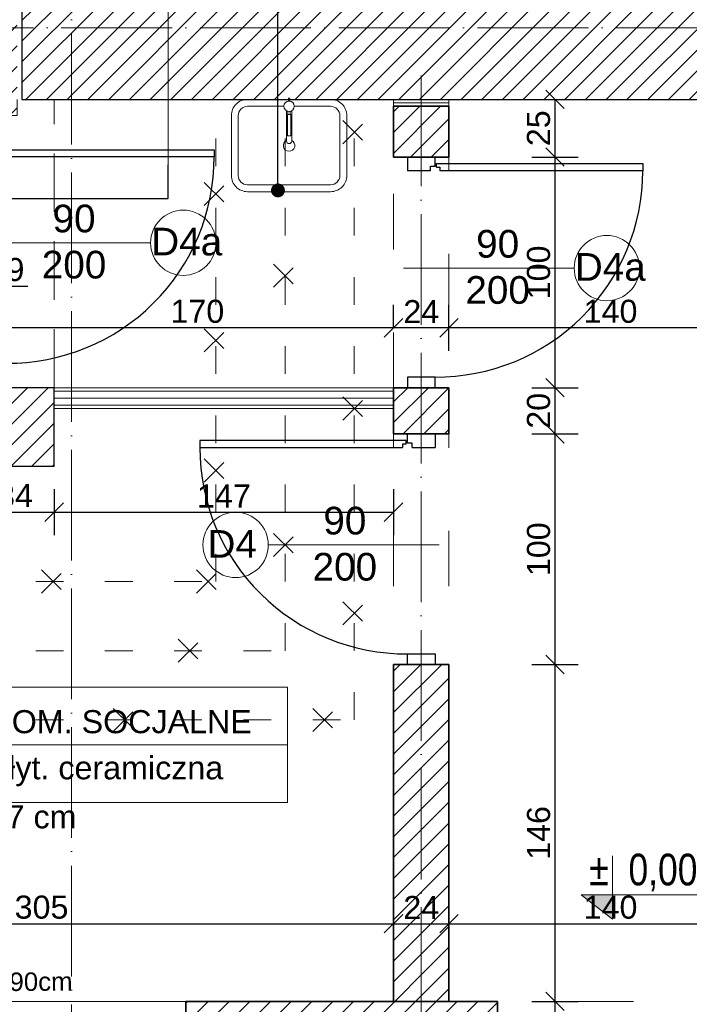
# Model space of a CAD drawing. Header units: millimetres. Extents: x -2720 to 125583, y -8970 to 34912.
# Tile 36 of 105: x 14157 to 14447, y 17928 to 18355. Entities that reach past the tile are written whole.
import ezdxf
from ezdxf import colors
from ezdxf.entities.mleader import LeaderData, LeaderLine
from ezdxf.enums import TextEntityAlignment as Align
from ezdxf.math import Vec2, Vec3

# ---------------------------------------------------------------- set-up
doc = ezdxf.new("R2010")
doc.units = ezdxf.units.MM
for name, pattern in [('ACAD_ISO03W100', [30, 12, -18]), ('ACAD_ISO04W100', [30, 24, -3, 0, -3]), ('DASHED', [19.05, 12.7, -6.35])]:
    doc.linetypes.add(name, pattern=pattern)
for name, color, linetype, lineweight, true_color in [('A_DZIAŁOWA_PROJEKTOWANE', 7, 'Continuous', 18, 0x007cb0), ('A_HATCH', 7, 'Continuous', 5, 0x999999), ('A_HATCH_PROJEKTOWANE', 7, 'Continuous', 9, 0x0089b6), ('A_IZOLEACJA TERMI_PROJEKTOWANA', 7, 'Continuous', 15, 0x0089b6), ('A_ŚCIANY NOWOPROJEKTOWANE', 140, 'Continuous', 35, 0x00bfff)]:
    doc.layers.add(name, color=color, linetype=linetype, lineweight=lineweight, true_color=true_color)
for name, color, linetype, lineweight in [('A_KONST_ISTNIEJĄCE', 83, 'Continuous', 25), ('A_OPISY', 40, 'Continuous', 9), ('A_OSIE KONSTRUKCYJNE', 150, 'ACAD_ISO04W100', 5), ('A_WIDOK', 141, 'Continuous', 13), ('A_WIDOK-NAD', 221, 'DASHED', 13), ('A_WYMIAROWANIE', 7, 'Continuous', 9), ('A_WYPOSAŻENIE', 181, 'Continuous', 9)]:
    doc.layers.add(name, color=color, linetype=linetype, lineweight=lineweight)
doc.layers.add('A_NIEWIDOCZNE  POMOCNICZE', color=252, linetype='ACAD_ISO03W100', lineweight=5, plot=False)
doc.styles.add('APLUS', font='arial.ttf', dxfattribs={"width": 0.6})
doc.styles.add('ARIAL', font='arial.ttf')
doc.styles.get("Standard").update_dxf_attribs({"font": 'arial.ttf'})
doc.linetypes.add('BATTING', pattern='A,0.0001,-0.1,[134,ltypeshp.shx,S=0.1,R=0,X=-0.1,Y=0],-0.2,[134,ltypeshp.shx,S=0.1,R=180,X=0.1,Y=0],-0.1', length=0.4001)
doc.dimstyles.new('1 do 100', dxfattribs={"dimtxt": 10, "dimasz": 8, "dimexe": 10, "dimexo": 10, "dimgap": 2, "dimtad": 1, "dimdec": 0, "dimtxsty": 'Standard', "dimblk": 'OBLIQUE', "dimcen": 2.5, "dimadec": 0, "dimazin": 0, "dimtfac": 1, "dimtdec": 0, "dimtmove": 0, "dimatfit": 3, "dimldrblk": 'OBLIQUE', "dimfxl": 10, "dimfxlon": 1, "dimarcsym": 0})
pattern_1 = [(45, (-1713.23, 355.087), (-4.490128, 4.490128), [])]

# ---------------------------------------------------------------- blocks, each defined once
blk = doc.blocks.new('um1')
at = {"layer": 'A_WYPOSAŻENIE', "ltscale": 0.5}
for points in [[(-2506.53, 3366.84), (-2524.27, 3366.84, 0.414214), (-2531.27, 3359.84), (-2531.27, 3333.84, 0.414214), (-2524.27, 3326.84), (-2488.27, 3326.84, 0.414214), (-2481.27, 3333.84), (-2481.27, 3359.84, 0.414214), (-2488.27, 3366.84), (-2506.01, 3366.84)], [(-2508.52, 3363.84), (-2524.27, 3363.84, 0.414214), (-2528.27, 3359.84), (-2528.27, 3333.84, 0.414214), (-2524.27, 3329.84), (-2488.27, 3329.84, 0.414214), (-2484.27, 3333.84), (-2484.27, 3359.84, 0.414214), (-2488.27, 3363.84), (-2504.02, 3363.84)]]:
    blk.add_lwpolyline(points, format="xyb", dxfattribs=at)
at = {"layer": 'A_WYPOSAŻENIE'}
for points in [[(-2506.53, 3366.08), (-2506.53, 3367.35), (-2506.01, 3367.35), (-2506.01, 3366.08)], [(-2506.77, 3361.66), (-2506.77, 3360.3), (-2505.77, 3360.3), (-2505.77, 3361.66)]]:
    blk.add_lwpolyline(points, dxfattribs=at)
blk.add_lwpolyline([(-2507.42, 3361.92), (-2507.42, 3348.69, 0.869565), (-2505.12, 3348.69), (-2505.12, 3361.92)], format="xyb", dxfattribs=at)
blk.add_lwpolyline([(-2507.02, 3360.3), (-2505.52, 3360.3), (-2505.52, 3350.99), (-2507.02, 3350.99)], close=True, dxfattribs=at)
blk.add_circle((-2506.27, 3363.85), 2.25, dxfattribs=at)
at = {"layer": 'A_WYPOSAŻENIE', "ltscale": 0.5}
blk.add_arc((-2506.27, 3346.84), 2.5, 117.3871, 62.6129, dxfattribs=at)
blk = doc.blocks.new('*U8')
blk.add_hatch(color=256).paths.add_polyline_path([(0, 0.1532), (-0.198, 0.1532), (0, 0)])
blk.add_line((0, 0.1532), (0, 0.4))
blk.add_lwpolyline([(0, 0.1532), (0, 0), (-0.198, 0.1532), (0.6852, 0.1532)])
at = {"style": 'APLUS', "width": 0.8}
blk.add_attdef('%%P_0.00', text='', height=0.2, dxfattribs=at).set_placement((-0.1457, 0.1532), align=Align.BOTTOM_LEFT)
blk = doc.blocks.new('*U145')
at = {"lineweight": 5}
for p, q in [((-75, -25), (-75, 25)), ((-75, 25), (0, 25)), ((0, 0), (0, 25)), ((0, 25), (133.76, 25)), ((133.76, 25), (133.76, -25)), ((-75, -25), (0, -25)), ((133.76, -25), (0, -25))]:
    blk.add_line(p, q, dxfattribs=at)
at = {"lineweight": 5, "ltscale": 18.5}
for p, q in [((0, 25), (0, -25)), ((-75, 0), (133.76, 0))]:
    blk.add_line(p, q, dxfattribs=at)
at = {"lineweight": 5, "ltscale": 18.5, "insert": (-5, -10.38), "char_height": 10, "attachment_point": 6, "style": 'ARIAL'}
blk.add_mtext('\\A1;m²', dxfattribs=at)
at = {"lineweight": 5, "style": 'ARIAL'}
blk.add_attdef('1NR', text='', height=10, dxfattribs=at).set_placement((-5, 5), align=Align.RIGHT)
blk.add_attdef('2POM', (5, 5), '', height=10, dxfattribs=at)
blk.add_attdef('4PL2', text='', height=10, dxfattribs=at).set_placement((-24.57, -5), align=Align.TOP_RIGHT)
blk.add_attdef('3POS', text='', height=10, dxfattribs=at).set_placement((5, -5), align=Align.TOP_LEFT)
blk = doc.blocks.new('_Dot')
at = {"color": 0, "linetype": 'ByBlock', "lineweight": -2}
blk.add_line((-0.5, 0), (-1, 0), dxfattribs=at)
at = {"color": 0, "linetype": 'ByBlock', "const_width": 0.5}
blk.add_lwpolyline([(-0.25, 0, 1), (0.25, 0, 1)], format="xyb", close=True, dxfattribs=at)
blk = doc.blocks.new('OSI')
at = {"layer": 'A_OSIE KONSTRUKCYJNE', "ltscale": 2}
for p, q in [((17219.53, 22227.01), (17219.53, 19966.92)), ((16013.11, 20727.12), (19027.17, 20727.12)), ((17371.03, 20706.5), (17371.03, 19966.92))]:
    blk.add_line(p, q, dxfattribs=at)
blk = doc.blocks.new('ROZBIÓRKI_DOM')
at = {"layer": 'A_OPISY', "color": 22, "linetype": 'ACAD_ISO03W100', "true_color": 0xe22908}
for p, q in [((18569.15, 7715.68), (18579.15, 7705.68)), ((18569.15, 7705.68), (18579.15, 7715.68)), ((18509.15, 7688.93), (18519.15, 7678.93)), ((18509.15, 7678.93), (18519.15, 7688.93)), ((18539.15, 7653.44), (18549.15, 7643.44)), ((18539.15, 7643.44), (18549.15, 7653.44)), ((18509.15, 7625.39), (18519.15, 7615.39)), ((18509.15, 7615.39), (18519.15, 7625.39)), ((18569.15, 7595.89), (18579.15, 7585.89)), ((18569.15, 7585.89), (18579.15, 7595.89)), ((18509.15, 7569.03), (18519.15, 7559.03)), ((18509.15, 7559.03), (18519.15, 7569.03)), ((18539.15, 7536.75), (18549.15, 7526.75)), ((18539.15, 7526.75), (18549.15, 7536.75)), ((18438.62, 7520.89), (18448.62, 7510.89)), ((18438.62, 7510.89), (18448.62, 7520.89)), ((18505.84, 7520.89), (18515.84, 7510.89)), ((18505.84, 7510.89), (18515.84, 7520.89)), ((18569.15, 7507.15), (18579.15, 7497.15)), ((18569.15, 7497.15), (18579.15, 7507.15)), ((18497.9, 7490.89), (18507.9, 7480.89)), ((18497.9, 7480.89), (18507.9, 7490.89)), ((18469.66, 7460.89), (18479.66, 7450.89)), ((18469.66, 7450.89), (18479.66, 7460.89)), ((18556.22, 7460.89), (18566.22, 7450.89)), ((18556.22, 7450.89), (18566.22, 7460.89))]:
    blk.add_line(p, q, dxfattribs=at)
for points in [[(18286.15, 7515.89), (18514.15, 7515.89), (18514.15, 7724.89)], [(18286.15, 7485.89), (18544.15, 7485.89), (18544.15, 7724.89)], [(18286.15, 7455.89), (18574.15, 7455.89), (18574.15, 7724.89)]]:
    blk.add_lwpolyline(points, dxfattribs=at)
blk = doc.blocks.new('_Oblique')
at = {"color": 0, "linetype": 'ByBlock', "lineweight": -2}
blk.add_line((-0.5, -0.5), (0.5, 0.5), dxfattribs=at)
blk = doc.blocks.new('*D223')
at = {"layer": 'A_WYMIAROWANIE', "color": 0, "lineweight": -2, "ltscale": 2, "transparency": 16777216}
for p, q in [((14014.26, 17963.32), (14014.26, 17973.32)), ((14319.26, 17963.32), (14319.26, 17973.32)), ((14014.26, 17963.32), (14319.26, 17963.32))]:
    blk.add_line(p, q, dxfattribs=at)
at = {"layer": 'Defpoints', "color": 0, "ltscale": 2, "transparency": 16777216}
for p in [(14319.26, 17963.32), (14014.26, 17956.7), (14319.26, 17956.7)]:
    blk.add_point(p, dxfattribs=at)
at = {"layer": 'A_WYMIAROWANIE', "color": 0, "lineweight": -2, "ltscale": 2, "transparency": 16777216, "xscale": 8, "yscale": 8, "zscale": 8, "rotation": 180}
blk.add_blockref('_Oblique', (14014.26, 17963.32), dxfattribs=at)
at = {"layer": 'A_WYMIAROWANIE', "color": 0, "lineweight": -2, "ltscale": 2, "transparency": 16777216, "xscale": 8, "yscale": 8, "zscale": 8}
blk.add_blockref('_Oblique', (14319.26, 17963.32), dxfattribs=at)
at = {"layer": 'A_WYMIAROWANIE', "color": 0, "ltscale": 2, "transparency": 16777216, "insert": (14166.76, 17970.43), "char_height": 10, "attachment_point": 5}
blk.add_mtext('305', dxfattribs=at)
blk = doc.blocks.new('*D224')
at = {"layer": 'A_WYMIAROWANIE', "color": 0, "lineweight": -2, "ltscale": 2, "transparency": 16777216}
for p, q in [((14319.26, 17963.32), (14319.26, 17973.32)), ((14319.26, 17963.32), (14343.26, 17963.32)), ((14343.26, 17963.32), (14343.26, 17953.32))]:
    blk.add_line(p, q, dxfattribs=at)
at = {"layer": 'Defpoints', "color": 0, "ltscale": 2, "transparency": 16777216}
for p in [(14343.26, 17971.33), (14343.26, 17963.32), (14319.26, 17956.7)]:
    blk.add_point(p, dxfattribs=at)
at = {"layer": 'A_WYMIAROWANIE', "color": 0, "lineweight": -2, "ltscale": 2, "transparency": 16777216, "xscale": 8, "yscale": 8, "zscale": 8, "rotation": 180}
blk.add_blockref('_Oblique', (14319.26, 17963.32), dxfattribs=at)
at = {"layer": 'A_WYMIAROWANIE', "color": 0, "lineweight": -2, "ltscale": 2, "transparency": 16777216, "xscale": 8, "yscale": 8, "zscale": 8}
blk.add_blockref('_Oblique', (14343.26, 17963.32), dxfattribs=at)
at = {"layer": 'A_WYMIAROWANIE', "color": 0, "ltscale": 2, "transparency": 16777216, "insert": (14331.26, 17970.34), "char_height": 10, "attachment_point": 5}
blk.add_mtext('24', dxfattribs=at)
blk = doc.blocks.new('*D225')
at = {"layer": 'A_WYMIAROWANIE', "color": 0, "lineweight": -2, "ltscale": 2, "transparency": 16777216}
for p, q in [((14343.26, 17963.32), (14343.26, 17953.32)), ((14343.26, 17963.32), (14483.26, 17963.32)), ((14483.26, 17965.89), (14483.26, 17953.32))]:
    blk.add_line(p, q, dxfattribs=at)
at = {"layer": 'Defpoints', "color": 0, "ltscale": 2, "transparency": 16777216}
for p in [(14483.26, 17975.89), (14343.26, 17971.33), (14483.26, 17963.32)]:
    blk.add_point(p, dxfattribs=at)
at = {"layer": 'A_WYMIAROWANIE', "color": 0, "lineweight": -2, "ltscale": 2, "transparency": 16777216, "xscale": 8, "yscale": 8, "zscale": 8, "rotation": 180}
blk.add_blockref('_Oblique', (14343.26, 17963.32), dxfattribs=at)
at = {"layer": 'A_WYMIAROWANIE', "color": 0, "lineweight": -2, "ltscale": 2, "transparency": 16777216, "xscale": 8, "yscale": 8, "zscale": 8}
blk.add_blockref('_Oblique', (14483.26, 17963.32), dxfattribs=at)
at = {"layer": 'A_WYMIAROWANIE', "color": 0, "ltscale": 2, "transparency": 16777216, "insert": (14413.26, 17970.42), "char_height": 10, "attachment_point": 5}
blk.add_mtext('140', dxfattribs=at)
blk = doc.blocks.new('*D230')
at = {"layer": 'A_WYMIAROWANIE', "color": 0, "lineweight": -2, "ltscale": 2, "transparency": 16777216}
for p, q in [((14138.26, 18151.66), (14138.26, 18131.71)), ((14172.26, 18151.66), (14172.26, 18131.71)), ((14138.26, 18141.71), (14172.26, 18141.71))]:
    blk.add_line(p, q, dxfattribs=at)
at = {"layer": 'Defpoints', "color": 0, "ltscale": 2, "transparency": 16777216}
for p in [(14138.26, 18161.66), (14172.26, 18161.66), (14172.26, 18141.71)]:
    blk.add_point(p, dxfattribs=at)
at = {"layer": 'A_WYMIAROWANIE', "color": 0, "lineweight": -2, "ltscale": 2, "transparency": 16777216, "xscale": 8, "yscale": 8, "zscale": 8, "rotation": 180}
blk.add_blockref('_Oblique', (14138.26, 18141.71), dxfattribs=at)
at = {"layer": 'A_WYMIAROWANIE', "color": 0, "lineweight": -2, "ltscale": 2, "transparency": 16777216, "xscale": 8, "yscale": 8, "zscale": 8}
blk.add_blockref('_Oblique', (14172.26, 18141.71), dxfattribs=at)
at = {"layer": 'A_WYMIAROWANIE', "color": 0, "ltscale": 2, "transparency": 16777216, "insert": (14155.26, 18148.82), "char_height": 10, "attachment_point": 5}
blk.add_mtext('34', dxfattribs=at)
blk = doc.blocks.new('*D231')
at = {"layer": 'A_WYMIAROWANIE', "color": 0, "lineweight": -2, "ltscale": 2, "transparency": 16777216}
for p, q in [((14172.26, 18151.66), (14172.26, 18131.71)), ((14319.26, 18151.71), (14319.26, 18131.71)), ((14172.26, 18141.71), (14319.26, 18141.71))]:
    blk.add_line(p, q, dxfattribs=at)
at = {"layer": 'Defpoints', "color": 0, "ltscale": 2, "transparency": 16777216}
for p in [(14319.26, 18185.66), (14172.26, 18161.66), (14319.26, 18141.71)]:
    blk.add_point(p, dxfattribs=at)
at = {"layer": 'A_WYMIAROWANIE', "color": 0, "lineweight": -2, "ltscale": 2, "transparency": 16777216, "xscale": 8, "yscale": 8, "zscale": 8, "rotation": 180}
blk.add_blockref('_Oblique', (14172.26, 18141.71), dxfattribs=at)
at = {"layer": 'A_WYMIAROWANIE', "color": 0, "lineweight": -2, "ltscale": 2, "transparency": 16777216, "xscale": 8, "yscale": 8, "zscale": 8}
blk.add_blockref('_Oblique', (14319.26, 18141.71), dxfattribs=at)
at = {"layer": 'A_WYMIAROWANIE', "color": 0, "ltscale": 2, "transparency": 16777216, "insert": (14245.76, 18148.73), "char_height": 10, "attachment_point": 5}
blk.add_mtext('147', dxfattribs=at)
blk = doc.blocks.new('*D234')
at = {"layer": 'A_WYMIAROWANIE', "color": 0, "lineweight": -2, "ltscale": 2, "transparency": 16777216}
for p, q in [((14343.26, 18211.64), (14343.26, 18231.64)), ((14483.26, 18211.64), (14483.26, 18231.64)), ((14483.26, 18221.64), (14343.26, 18221.64))]:
    blk.add_line(p, q, dxfattribs=at)
at = {"layer": 'Defpoints', "color": 0, "ltscale": 2, "transparency": 16777216}
for p in [(14343.26, 18221.64), (14343.26, 18190.91), (14483.26, 18180.66)]:
    blk.add_point(p, dxfattribs=at)
at = {"layer": 'A_WYMIAROWANIE', "color": 0, "lineweight": -2, "ltscale": 2, "transparency": 16777216, "xscale": 8, "yscale": 8, "zscale": 8, "rotation": 180}
blk.add_blockref('_Oblique', (14343.26, 18221.64), dxfattribs=at)
at = {"layer": 'A_WYMIAROWANIE', "color": 0, "lineweight": -2, "ltscale": 2, "transparency": 16777216, "xscale": 8, "yscale": 8, "zscale": 8}
blk.add_blockref('_Oblique', (14483.26, 18221.64), dxfattribs=at)
at = {"layer": 'A_WYMIAROWANIE', "color": 0, "ltscale": 2, "transparency": 16777216, "insert": (14413.26, 18228.74), "char_height": 10, "attachment_point": 5}
blk.add_mtext('140', dxfattribs=at)
blk = doc.blocks.new('*D235')
at = {"layer": 'A_WYMIAROWANIE', "color": 0, "lineweight": -2, "ltscale": 2, "transparency": 16777216}
for p, q in [((14319.26, 18221.64), (14319.26, 18231.64)), ((14343.26, 18211.64), (14343.26, 18231.64)), ((14343.26, 18221.64), (14319.26, 18221.64))]:
    blk.add_line(p, q, dxfattribs=at)
at = {"layer": 'Defpoints', "color": 0, "ltscale": 2, "transparency": 16777216}
for p in [(14319.26, 18221.64), (14319.26, 18214.42), (14343.26, 18190.91)]:
    blk.add_point(p, dxfattribs=at)
at = {"layer": 'A_WYMIAROWANIE', "color": 0, "lineweight": -2, "ltscale": 2, "transparency": 16777216, "xscale": 8, "yscale": 8, "zscale": 8, "rotation": 180}
blk.add_blockref('_Oblique', (14319.26, 18221.64), dxfattribs=at)
at = {"layer": 'A_WYMIAROWANIE', "color": 0, "lineweight": -2, "ltscale": 2, "transparency": 16777216, "xscale": 8, "yscale": 8, "zscale": 8}
blk.add_blockref('_Oblique', (14343.26, 18221.64), dxfattribs=at)
at = {"layer": 'A_WYMIAROWANIE', "color": 0, "ltscale": 2, "transparency": 16777216, "insert": (14331.26, 18228.66), "char_height": 10, "attachment_point": 5}
blk.add_mtext('24', dxfattribs=at)
blk = doc.blocks.new('*D236')
at = {"layer": 'A_WYMIAROWANIE', "color": 0, "lineweight": -2, "ltscale": 2, "transparency": 16777216}
for p, q in [((14149.26, 18211.64), (14149.26, 18231.64)), ((14319.26, 18221.64), (14319.26, 18231.64)), ((14319.26, 18221.64), (14149.26, 18221.64))]:
    blk.add_line(p, q, dxfattribs=at)
at = {"layer": 'Defpoints', "color": 0, "ltscale": 2, "transparency": 16777216}
for p in [(14149.26, 18221.64), (14319.26, 18214.42), (14149.26, 18198.65)]:
    blk.add_point(p, dxfattribs=at)
at = {"layer": 'A_WYMIAROWANIE', "color": 0, "lineweight": -2, "ltscale": 2, "transparency": 16777216, "xscale": 8, "yscale": 8, "zscale": 8, "rotation": 180}
blk.add_blockref('_Oblique', (14149.26, 18221.64), dxfattribs=at)
at = {"layer": 'A_WYMIAROWANIE', "color": 0, "lineweight": -2, "ltscale": 2, "transparency": 16777216, "xscale": 8, "yscale": 8, "zscale": 8}
blk.add_blockref('_Oblique', (14319.26, 18221.64), dxfattribs=at)
at = {"layer": 'A_WYMIAROWANIE', "color": 0, "ltscale": 2, "transparency": 16777216, "insert": (14234.26, 18228.74), "char_height": 10, "attachment_point": 5}
blk.add_mtext('170', dxfattribs=at)
blk = doc.blocks.new('*D237')
at = {"layer": 'A_WYMIAROWANIE', "color": 0, "lineweight": -2, "ltscale": 2, "transparency": 16777216}
for p, q in [((14144.76, 18221.64), (14150.19, 18239.74)), ((14150.19, 18239.74), (14160.77, 18239.74)), ((14140.26, 18211.64), (14140.26, 18231.64)), ((14149.26, 18211.64), (14149.26, 18231.64)), ((14149.26, 18221.64), (14140.26, 18221.64))]:
    blk.add_line(p, q, dxfattribs=at)
at = {"layer": 'Defpoints', "color": 0, "ltscale": 2, "transparency": 16777216}
for p in [(14140.26, 18221.64), (14140.26, 18198.65), (14149.26, 18198.65)]:
    blk.add_point(p, dxfattribs=at)
at = {"layer": 'A_WYMIAROWANIE', "color": 0, "lineweight": -2, "ltscale": 2, "transparency": 16777216, "xscale": 8, "yscale": 8, "zscale": 8, "rotation": 180}
blk.add_blockref('_Oblique', (14140.26, 18221.64), dxfattribs=at)
at = {"layer": 'A_WYMIAROWANIE', "color": 0, "lineweight": -2, "ltscale": 2, "transparency": 16777216, "xscale": 8, "yscale": 8, "zscale": 8}
blk.add_blockref('_Oblique', (14149.26, 18221.64), dxfattribs=at)
at = {"layer": 'A_WYMIAROWANIE', "color": 0, "ltscale": 2, "transparency": 16777216, "insert": (14155.48, 18246.85), "char_height": 10, "attachment_point": 5}
blk.add_mtext('9', dxfattribs=at)
blk = doc.blocks.new('*D297')
at = {"layer": 'A_WYMIAROWANIE', "color": 0, "lineweight": -2, "ltscale": 2, "transparency": 16777216}
for p, q in [((14002.26, 17676.05), (14002.26, 17656.05)), ((14331.26, 17676.05), (14331.26, 17656.05)), ((14002.26, 17666.05), (14331.26, 17666.05))]:
    blk.add_line(p, q, dxfattribs=at)
at = {"layer": 'Defpoints', "color": 0, "ltscale": 2, "transparency": 16777216}
for p in [(14331.26, 17961.24), (14002.26, 17882.12), (14331.26, 17666.05)]:
    blk.add_point(p, dxfattribs=at)
at = {"layer": 'A_WYMIAROWANIE', "color": 0, "lineweight": -2, "ltscale": 2, "transparency": 16777216, "xscale": 8, "yscale": 8, "zscale": 8, "rotation": 180}
blk.add_blockref('_Oblique', (14002.26, 17666.05), dxfattribs=at)
at = {"layer": 'A_WYMIAROWANIE', "color": 0, "lineweight": -2, "ltscale": 2, "transparency": 16777216, "xscale": 8, "yscale": 8, "zscale": 8}
blk.add_blockref('_Oblique', (14331.26, 17666.05), dxfattribs=at)
at = {"layer": 'A_WYMIAROWANIE', "color": 0, "ltscale": 2, "transparency": 16777216, "insert": (14166.76, 17673.16), "char_height": 10, "attachment_point": 5}
blk.add_mtext('329', dxfattribs=at)
blk = doc.blocks.new('*D308')
at = {"layer": 'A_WYMIAROWANIE', "color": 0, "lineweight": -2, "ltscale": 2, "transparency": 16777216}
for p, q in [((13281.26, 17626.09), (13281.26, 17606.09)), ((15776.26, 17626.09), (15776.26, 17606.09)), ((13281.26, 17616.09), (15776.26, 17616.09))]:
    blk.add_line(p, q, dxfattribs=at)
at = {"layer": 'Defpoints', "color": 0, "ltscale": 2, "transparency": 16777216}
for p in [(13281.26, 18149.66), (15776.26, 18149.66), (15776.26, 17616.09)]:
    blk.add_point(p, dxfattribs=at)
at = {"layer": 'A_WYMIAROWANIE', "color": 0, "lineweight": -2, "ltscale": 2, "transparency": 16777216, "xscale": 8, "yscale": 8, "zscale": 8, "rotation": 180}
blk.add_blockref('_Oblique', (13281.26, 17616.09), dxfattribs=at)
at = {"layer": 'A_WYMIAROWANIE', "color": 0, "lineweight": -2, "ltscale": 2, "transparency": 16777216, "xscale": 8, "yscale": 8, "zscale": 8}
blk.add_blockref('_Oblique', (15776.26, 17616.09), dxfattribs=at)
at = {"layer": 'A_WYMIAROWANIE', "color": 0, "ltscale": 2, "transparency": 16777216, "insert": (14528.76, 17623.2), "char_height": 10, "attachment_point": 5}
blk.add_mtext('2495', dxfattribs=at)
blk = doc.blocks.new('*D510')
at = {"layer": 'A_WYMIAROWANIE', "color": 0, "lineweight": -2, "ltscale": 2, "transparency": 16777216}
for p, q in [((14379.22, 17929.66), (14399.22, 17929.66)), ((14389.22, 17890.66), (14389.22, 17929.66)), ((14379.22, 17890.66), (14399.22, 17890.66))]:
    blk.add_line(p, q, dxfattribs=at)
at = {"layer": 'Defpoints', "color": 0, "ltscale": 2, "transparency": 16777216}
for p in [(14364.26, 17929.66), (14389.22, 17929.66), (14364.26, 17890.66)]:
    blk.add_point(p, dxfattribs=at)
at = {"layer": 'A_WYMIAROWANIE', "color": 0, "lineweight": -2, "ltscale": 2, "transparency": 16777216, "xscale": 8, "yscale": 8, "zscale": 8}
for p, rotation in [((14389.22, 17929.66), 90), ((14389.22, 17890.66), 270)]:
    blk.add_blockref('_Oblique', p, dxfattribs=dict(at, rotation=rotation))
at = {"layer": 'A_WYMIAROWANIE', "color": 0, "ltscale": 2, "transparency": 16777216, "insert": (14382.11, 17910.16), "char_height": 10, "attachment_point": 5, "rotation": 90}
blk.add_mtext('39', dxfattribs=at)
blk = doc.blocks.new('*D511')
at = {"layer": 'A_WYMIAROWANIE', "color": 0, "lineweight": -2, "ltscale": 2, "transparency": 16777216}
for p, q in [((14379.22, 18075.66), (14399.22, 18075.66)), ((14389.22, 17929.66), (14389.22, 18075.66)), ((14379.22, 17929.66), (14399.22, 17929.66))]:
    blk.add_line(p, q, dxfattribs=at)
at = {"layer": 'Defpoints', "color": 0, "ltscale": 2, "transparency": 16777216}
for p in [(14343.26, 18075.66), (14389.22, 18075.66), (14364.26, 17929.66)]:
    blk.add_point(p, dxfattribs=at)
at = {"layer": 'A_WYMIAROWANIE', "color": 0, "lineweight": -2, "ltscale": 2, "transparency": 16777216, "xscale": 8, "yscale": 8, "zscale": 8}
for p, rotation in [((14389.22, 18075.66), 90), ((14389.22, 17929.66), 270)]:
    blk.add_blockref('_Oblique', p, dxfattribs=dict(at, rotation=rotation))
at = {"layer": 'A_WYMIAROWANIE', "color": 0, "ltscale": 2, "transparency": 16777216, "insert": (14382.11, 18002.66), "char_height": 10, "attachment_point": 5, "rotation": 90}
blk.add_mtext('146', dxfattribs=at)
blk = doc.blocks.new('*D512')
at = {"layer": 'A_WYMIAROWANIE', "color": 0, "lineweight": -2, "ltscale": 2, "transparency": 16777216}
for p, q in [((14379.22, 18175.66), (14399.22, 18175.66)), ((14389.22, 18075.66), (14389.22, 18175.66)), ((14379.22, 18075.66), (14399.22, 18075.66))]:
    blk.add_line(p, q, dxfattribs=at)
at = {"layer": 'Defpoints', "color": 0, "ltscale": 2, "transparency": 16777216}
for p in [(14343.26, 18175.66), (14389.22, 18175.66), (14343.26, 18075.66)]:
    blk.add_point(p, dxfattribs=at)
at = {"layer": 'A_WYMIAROWANIE', "color": 0, "lineweight": -2, "ltscale": 2, "transparency": 16777216, "xscale": 8, "yscale": 8, "zscale": 8}
for p, rotation in [((14389.22, 18175.66), 90), ((14389.22, 18075.66), 270)]:
    blk.add_blockref('_Oblique', p, dxfattribs=dict(at, rotation=rotation))
at = {"layer": 'A_WYMIAROWANIE', "color": 0, "ltscale": 2, "transparency": 16777216, "insert": (14382.11, 18125.66), "char_height": 10, "attachment_point": 5, "rotation": 90}
blk.add_mtext('100', dxfattribs=at)
blk = doc.blocks.new('*D513')
at = {"layer": 'A_WYMIAROWANIE', "color": 0, "lineweight": -2, "ltscale": 2, "transparency": 16777216}
for p, q in [((14379.22, 18195.66), (14399.22, 18195.66)), ((14389.22, 18175.66), (14389.22, 18195.66)), ((14379.22, 18175.66), (14399.22, 18175.66))]:
    blk.add_line(p, q, dxfattribs=at)
at = {"layer": 'Defpoints', "color": 0, "ltscale": 2, "transparency": 16777216}
for p in [(14343.26, 18195.66), (14389.22, 18195.66), (14343.26, 18175.66)]:
    blk.add_point(p, dxfattribs=at)
at = {"layer": 'A_WYMIAROWANIE', "color": 0, "lineweight": -2, "ltscale": 2, "transparency": 16777216, "xscale": 8, "yscale": 8, "zscale": 8}
for p, rotation in [((14389.22, 18195.66), 90), ((14389.22, 18175.66), 270)]:
    blk.add_blockref('_Oblique', p, dxfattribs=dict(at, rotation=rotation))
at = {"layer": 'A_WYMIAROWANIE', "color": 0, "ltscale": 2, "transparency": 16777216, "insert": (14382.11, 18185.66), "char_height": 10, "attachment_point": 5, "rotation": 90}
blk.add_mtext('20', dxfattribs=at)
blk = doc.blocks.new('*D514')
at = {"layer": 'A_WYMIAROWANIE', "color": 0, "lineweight": -2, "ltscale": 2, "transparency": 16777216}
for p, q in [((14379.22, 18295.66), (14399.22, 18295.66)), ((14389.22, 18195.66), (14389.22, 18295.66)), ((14379.22, 18195.66), (14399.22, 18195.66))]:
    blk.add_line(p, q, dxfattribs=at)
at = {"layer": 'Defpoints', "color": 0, "ltscale": 2, "transparency": 16777216}
for p in [(14343.26, 18295.66), (14389.22, 18295.66), (14343.26, 18195.66)]:
    blk.add_point(p, dxfattribs=at)
at = {"layer": 'A_WYMIAROWANIE', "color": 0, "lineweight": -2, "ltscale": 2, "transparency": 16777216, "xscale": 8, "yscale": 8, "zscale": 8}
for p, rotation in [((14389.22, 18295.66), 90), ((14389.22, 18195.66), 270)]:
    blk.add_blockref('_Oblique', p, dxfattribs=dict(at, rotation=rotation))
at = {"layer": 'A_WYMIAROWANIE', "color": 0, "ltscale": 2, "transparency": 16777216, "insert": (14382.11, 18245.66), "char_height": 10, "attachment_point": 5, "rotation": 90}
blk.add_mtext('100', dxfattribs=at)
blk = doc.blocks.new('*D515')
at = {"layer": 'A_WYMIAROWANIE', "color": 0, "lineweight": -2, "ltscale": 2, "transparency": 16777216}
for p, q in [((14379.22, 18320.66), (14399.22, 18320.66)), ((14389.22, 18295.66), (14389.22, 18320.66)), ((14379.22, 18295.66), (14399.22, 18295.66))]:
    blk.add_line(p, q, dxfattribs=at)
at = {"layer": 'Defpoints', "color": 0, "ltscale": 2, "transparency": 16777216}
for p in [(14343.26, 18320.66), (14389.22, 18320.66), (14343.26, 18295.66)]:
    blk.add_point(p, dxfattribs=at)
at = {"layer": 'A_WYMIAROWANIE', "color": 0, "lineweight": -2, "ltscale": 2, "transparency": 16777216, "xscale": 8, "yscale": 8, "zscale": 8}
for p, rotation in [((14389.22, 18320.66), 90), ((14389.22, 18295.66), 270)]:
    blk.add_blockref('_Oblique', p, dxfattribs=dict(at, rotation=rotation))
at = {"layer": 'A_WYMIAROWANIE', "color": 0, "ltscale": 2, "transparency": 16777216, "insert": (14382.11, 18308.16), "char_height": 10, "attachment_point": 5, "rotation": 90}
blk.add_mtext('25', dxfattribs=at)

msp = doc.modelspace()

# ---------------------------------------------------------------- hatches: boundary and pattern name
at = {"layer": 'A_HATCH'}
h = msp.add_hatch(dxfattribs=at)
h.set_pattern_fill('ANSI31', color=256, scale=2)
h.set_pattern_definition(pattern_1)
h.paths.add_polyline_path([(14201.26, 19300.66), (14129.26, 19300.66), (14129.26, 19244.66), (14201.26, 19244.66)])
h.paths.add_polyline_path([(14201.26, 19595.66), (14158.26, 19595.66), (14158.26, 19530.66), (14201.26, 19530.66)])
h.paths.add_polyline_path([(14158.26, 19595.66), (14129.26, 19595.66), (14129.26, 19530.66), (14158.26, 19530.66)])
h.paths.add_polyline_path([(14229.26, 19638.66), (14158.26, 19638.66), (14158.26, 19643.66), (13983.29, 19643.66), (13983.29, 19635.66), (13983.26, 19600.66), (14115.26, 19600.66), (14115.26, 19595.66), (14229.26, 19595.66)])
h.paths.add_polyline_path([(14510.26, 19638.66), (14466.26, 19638.66), (14466.26, 19630.66), (14466.26, 19595.66), (14510.26, 19595.66)])
h.paths.add_polyline_path([(13757.26, 19643.66), (13706.26, 19643.66), (13706.26, 19635.66), (13706.26, 19600.66), (13757.26, 19600.66)])
h.paths.add_polyline_path([(13480.26, 19643.66), (13293.26, 19643.66), (13293.26, 19527.66), (13301.26, 19527.66), (13336.26, 19527.66), (13336.26, 19600.66), (13480.26, 19600.66)])
h.paths.add_polyline_path([(13336.26, 19307.66), (13293.26, 19307.66), (13293.26, 19251.66), (13301.26, 19251.66), (13336.26, 19251.66)])
h.paths.add_polyline_path([(13336.26, 19019.66), (13293.26, 19019.66), (13293.26, 18419.66), (13336.26, 18419.66)])
h.paths.add_polyline_path([(13812.26, 18204.66), (13336.26, 18204.66), (13336.26, 18223.66), (13293.26, 18223.66), (13293.26, 18161.66), (13812.26, 18161.66), (13812.26, 18173.58)])
h.paths.add_polyline_path([(14014.26, 18204.66), (13990.26, 18204.66), (13971.26, 18204.66), (13942.26, 18204.66), (13942.26, 18161.66), (14014.26, 18161.66)])
h.paths.add_polyline_path([(14201.26, 18471.18), (14178.76, 18471.18), (14201.26, 18471.18), (14201.26, 19016.66), (14158.26, 19016.66), (14158.26, 18320.66), (14803.26, 18320.66), (14803.26, 18363.66), (14201.26, 18363.66)])
h.paths.add_polyline_path([(14114.26, 18402.66), (14136.76, 18402.66), (14114.26, 18402.66), (14114.26, 18356.66), (13971.26, 18356.66), (13971.26, 18313.66), (14156.26, 18313.66), (14156.26, 19016.66), (14129.26, 19016.66), (14129.26, 18725.66), (14114.26, 18725.66)])
h = msp.add_hatch(dxfattribs=at)
h.set_pattern_fill('ANSI31', color=256, scale=2)
h.set_pattern_definition(pattern_1)
h.paths.add_polyline_path([(14172.26, 18195.66), (14138.26, 18195.66), (14138.26, 18161.66), (14172.26, 18161.66)])
h.paths.add_polyline_path([(14114.26, 18464.66), (13951.26, 18464.66), (13951.26, 18438.66), (13971.17, 18438.66), (13981.26, 18438.66), (13981.26, 18448.66), (14114.26, 18448.66)])
h.paths.add_polyline_path([(13459.26, 18438.66), (13459.26, 18453.66), (13851.26, 18453.66), (13851.26, 18438.66), (13851.26, 18464.66), (13336.26, 18464.66), (13336.26, 18438.66)])
at = {"layer": 'A_HATCH_PROJEKTOWANE', "ltscale": 2}
h = msp.add_hatch(dxfattribs=at)
h.set_pattern_fill('ANSI31', color=256, scale=2)
h.set_pattern_definition([(45, (-3039.768, -2375.465), (-4.490128, 4.490128), [])])
h.paths.add_polyline_path([(14927.26, 18317.66), (14903.26, 18317.66), (14903.26, 17929.66), (14927.26, 17929.66)])
h.paths.add_polyline_path([(14464.26, 17929.66), (14464.26, 17905.66), (14593.49, 17905.66), (14593.49, 17929.66)])
h.paths.add_polyline_path([(14229.26, 17929.66), (14229.26, 17905.66), (14364.26, 17905.66), (14364.26, 17929.66)])
h.paths.add_polyline_path([(14343.26, 18075.66), (14319.26, 18075.66), (14319.26, 17929.66), (14343.26, 17929.66)])
h.paths.add_polyline_path([(14343.26, 18175.66), (14343.26, 18195.66), (14319.26, 18195.66), (14319.26, 18175.66)])
h.paths.add_polyline_path([(14343.26, 18317.66), (14319.26, 18317.66), (14319.26, 18295.66), (14343.26, 18295.66)])
h.paths.add_polyline_path([(14014.26, 18158.66), (13990.26, 18158.66), (13990.26, 17905.66), (14079.26, 17905.66), (14079.26, 17913.66), (14079.26, 17929.66), (14014.26, 17929.66)])
h.paths.add_polyline_path([(15054.26, 17905.66), (15054.26, 17929.66), (14593.49, 17929.66), (14593.49, 17905.66)])
h.paths.add_polyline_path([(15204.26, 17929.66), (15204.26, 17905.66), (15318.26, 17905.66), (15318.26, 18145.66), (15318.26, 18163.66), (15294.26, 18163.66), (15294.26, 18145.66), (15294.26, 17929.66)])

# ---------------------------------------------------------------- linework, layer by layer
at = {"color": 144}
for p, q in [((14335.23, 18289.7), (14335.23, 18291.69)), ((14335.23, 18291.69), (14337.22, 18291.69)), ((14337.8, 18291.27), (14339.34, 18291.27)), ((14339.34, 18291.27), (14339.34, 18289.72)), ((14324.72, 18171.27), (14323.18, 18171.27)), ((14323.18, 18171.27), (14323.18, 18169.72)), ((14327.29, 18171.69), (14325.3, 18171.69)), ((14327.29, 18169.7), (14327.29, 18171.69))]:
    msp.add_line(p, q, dxfattribs=at)
for points in [[(14152.17, 18298.79), (14241.57, 18298.79), (14241.57, 18295.7), (14153.71, 18295.7)], [(14337.22, 18291.69), (14337.22, 18295.66), (14325.3, 18295.66), (14325.3, 18289.7)], [(14337.8, 18292.81), (14427.2, 18292.81), (14427.2, 18289.72), (14339.34, 18289.72)], [(14337.8, 18291.27), (14337.8, 18292.81)], [(14335.23, 18289.7), (14325.3, 18289.7)], [(14325.3, 18195.66), (14337.22, 18195.66), (14337.22, 18200.3), (14325.3, 18200.3), (14325.3, 18195.66)], [(14325.3, 18171.69), (14325.3, 18175.66), (14337.22, 18175.66), (14337.22, 18169.7)], [(14324.72, 18172.81), (14235.32, 18172.81), (14235.32, 18169.72), (14323.18, 18169.72)], [(14324.72, 18171.27), (14324.72, 18172.81)], [(14327.29, 18169.7), (14337.22, 18169.7)], [(14337.22, 18075.66), (14325.3, 18075.66), (14325.3, 18080.3), (14337.22, 18080.3), (14337.22, 18075.66)]]:
    msp.add_lwpolyline(points, dxfattribs=at)
for centre, start, end in [((14152.14, 18295.7), 269.6452, 0.0011), ((14337.77, 18289.72), 269.6452, 0.0011), ((14324.74, 18169.72), 179.9989, 270.3548)]:
    msp.add_arc(centre, 89.43, start, end, dxfattribs=at)
at = {"layer": 'A_DZIAŁOWA_PROJEKTOWANE', "ltscale": 2}
for p, q in [((14172.26, 18195.66), (14172.26, 18186.66)), ((14319.26, 18195.66), (14172.26, 18195.66)), ((14172.26, 18195.66), (14172.26, 18186.66)), ((14319.26, 18194.16), (14172.26, 18194.16)), ((14319.26, 18188.16), (14172.26, 18188.16)), ((14319.26, 18186.66), (14172.26, 18186.66)), ((14343.26, 18175.66), (14343.26, 18180.66)), ((14343.26, 17929.66), (14343.26, 18075.66))]:
    msp.add_line(p, q, dxfattribs=at)
at = {"layer": 'A_IZOLEACJA TERMI_PROJEKTOWANA', "ltscale": 2}
for p, q in [((14319.26, 18317.66), (14319.26, 18320.66)), ((14343.26, 18317.66), (14343.26, 18320.66))]:
    msp.add_line(p, q, dxfattribs=at)
at = {"layer": 'A_IZOLEACJA TERMI_PROJEKTOWANA', "linetype": 'BATTING', "ltscale": 3}
msp.add_line((14319.26, 18319.16), (14343.26, 18319.16), dxfattribs=at)
at = {"layer": 'A_IZOLEACJA TERMI_PROJEKTOWANA', "linetype": 'BATTING', "ltscale": 7}
msp.add_line((14172.26, 18191.16), (14319.26, 18191.16), dxfattribs=at)
at = {"layer": 'A_KONST_ISTNIEJĄCE', "ltscale": 2}
msp.add_line((14158.26, 19016.66), (14158.26, 18320.66), dxfattribs=at)
msp.add_lwpolyline([(14158.26, 18320.66), (14803.26, 18320.66)], dxfattribs=at)
msp.add_lwpolyline([(14138.26, 18161.66), (14172.26, 18161.66), (14172.26, 18195.66), (14138.26, 18195.66)], close=True, dxfattribs=at)
at = {"layer": 'A_NIEWIDOCZNE  POMOCNICZE', "ltscale": 2}
for points in [[(14319.26, 18320.66), (14156.26, 18320.66), (14156.26, 18313.66), (14149.26, 18313.66), (14149.26, 18195.66), (14319.26, 18195.66), (14319.26, 18320.66)], [(14343.26, 18320.66), (14903.26, 18320.66), (14903.26, 18180.66), (14483.26, 18180.66), (14483.26, 17929.66), (14343.26, 17929.66), (14343.26, 18320.66)], [(14014.26, 18186.66), (14014.26, 17929.66), (14319.26, 17929.66), (14319.26, 18186.66), (14172.26, 18186.66), (14172.26, 18161.66), (14138.26, 18161.66), (14138.26, 18186.66), (14014.26, 18186.66)]]:
    msp.add_lwpolyline(points, dxfattribs=at)
at = {"layer": 'A_OPISY'}
msp.add_line((14221.55, 18292.25), (14221.55, 18500.8), dxfattribs=at)
at = {"layer": 'A_OPISY', "color": 144, "true_color": 0x007cb0, "transparency": 33554559}
for p, q in [((14214.01, 18258.5), (14140.04, 18258.5)), ((14397.51, 18247.52), (14323.54, 18247.52)), ((14265, 18127.52), (14338.98, 18127.52))]:
    msp.add_line(p, q, dxfattribs=at)
for centre in [(14228.16, 18258.5), (14411.66, 18247.52), (14250.85, 18127.52)]:
    msp.add_circle(centre, 14.15, dxfattribs=at)
at = {"layer": 'A_WIDOK', "ltscale": 2}
msp.add_line((14079.26, 17929.66), (14229.26, 17929.66), dxfattribs=at)
at = {"layer": 'A_WIDOK-NAD', "ltscale": 2}
msp.add_line((14172.26, 18195.66), (14172.26, 18320.66), dxfattribs=at)
at = {"layer": 'A_ŚCIANY NOWOPROJEKTOWANE', "ltscale": 2}
for p, q in [((14319.26, 18317.66), (14319.26, 18295.66)), ((14319.26, 18317.66), (14343.26, 18317.66)), ((14343.26, 18317.66), (14343.26, 18295.66)), ((14319.26, 18295.66), (14343.26, 18295.66)), ((14319.26, 18195.66), (14319.26, 18175.66)), ((14319.26, 18195.66), (14343.26, 18195.66)), ((14343.26, 18195.66), (14343.26, 18175.66)), ((14319.26, 18175.66), (14343.26, 18175.66)), ((14319.26, 18075.66), (14343.26, 18075.66)), ((14319.26, 18075.66), (14319.26, 17929.66)), ((14343.26, 18075.66), (14343.26, 17929.66)), ((14229.26, 17929.66), (14229.26, 17905.66)), ((14364.26, 17929.66), (14364.26, 17905.66))]:
    msp.add_line(p, q, dxfattribs=at)
msp.add_lwpolyline([(14229.26, 17929.66), (14364.26, 17929.66)], dxfattribs=at)

# ---------------------------------------------------------------- block references
at = {"layer": 'A_OPISY'}
msp.add_blockref('*U145', (14139.55, 18040.9), dxfattribs=at).add_auto_attribs({'1NR': '012', '2POM': 'POM. SOCJALNE', '3POS': 'płyt. ceramiczna', '4PL2': '7,75'})
at = {"layer": 'A_OPISY', "transparency": 33554687, "xscale": 68.67492864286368, "yscale": 68.67492864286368, "zscale": 68.67492864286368, "rotation": 1.435389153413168e-05}
msp.add_blockref('*U8', (14414.08, 17965.29), dxfattribs=at).add_auto_attribs({'%%P_0.00': '%%p  0,00'})
at = {"layer": 'A_OSIE KONSTRUKCYJNE'}
msp.add_blockref('OSI', (-3039.77, -2375.46), dxfattribs=at)
at = {"layer": 'A_WIDOK'}
msp.add_blockref('ROZBIÓRKI_DOM', (-4271.9, 10595.77), dxfattribs=at)
at = {"layer": 'A_WYPOSAŻENIE'}
msp.add_blockref('um1', (16780.27, 14953.82), dxfattribs=at)

# ---------------------------------------------------------------- texts
at = {"layer": 'A_OPISY', "color": 144, "true_color": 0x007cb0, "transparency": 33554559, "char_height": 12, "attachment_point": 5}
for s, insert in [('90\\P200', (14180.85, 18258.95)), ('D4a', (14229.66, 18258.95)), ('90\\P200', (14364.35, 18247.97)), ('D4a', (14413.16, 18247.97)), ('90\\P200', (14298.16, 18127.97)), ('D4', (14249.36, 18127.97))]:
    msp.add_mtext_dynamic_manual_height_columns(s, width=44.3905, gutter_width=12.5, heights=[0], dxfattribs=dict(at, insert=insert))
at = {"layer": 'A_OPISY', "insert": (14069.71, 18014.65), "char_height": 10, "attachment_point": 1}
msp.add_mtext_dynamic_manual_height_columns('h. pom.  = 287 cm', width=254.3544, gutter_width=0, heights=[12.82], dxfattribs=at)
at = {"layer": 'A_OPISY', "transparency": 33554559, "insert": (14157.07, 17936.94), "char_height": 8, "attachment_point": 5, "rotation": 0.4248}
msp.add_mtext_dynamic_manual_height_columns('hp=90cm', width=44.3905, gutter_width=12.5, heights=[0], dxfattribs=at)

# ---------------------------------------------------------------- dimensions: what is measured, and where the dimension line sits
at = {"layer": 'A_WYMIAROWANIE', "ltscale": 2}
for base, p1, p2, picture, middle in [((14389.22, 18320.66), (14343.26, 18295.66), (14343.26, 18320.66), '*D515', (14382.11, 18308.16)), ((14389.22, 18295.66), (14343.26, 18195.66), (14343.26, 18295.66), '*D514', (14382.11, 18245.66)), ((14389.22, 18195.66), (14343.26, 18175.66), (14343.26, 18195.66), '*D513', (14382.11, 18185.66)), ((14389.22, 18175.66), (14343.26, 18075.66), (14343.26, 18175.66), '*D512', (14382.11, 18125.66)), ((14389.22, 18075.66), (14364.26, 17929.66), (14343.26, 18075.66), '*D511', (14382.11, 18002.66))]:
    dim = msp.add_linear_dim(base=base, p1=p1, p2=p2, angle=90, dimstyle='1 do 100', override={"dimtmove": 1}, dxfattribs=at)
    dim.commit()
    dim.dimension.update_dxf_attribs({"geometry": picture, "text_midpoint": middle})
for base, p1, p2, picture, middle in [((14140.26, 18221.64), (14149.26, 18198.65), (14140.26, 18198.65), '*D237', (14152.19, 18246.85)), ((14149.26, 18221.64), (14319.26, 18214.42), (14149.26, 18198.65), '*D236', (14234.26, 18228.74)), ((14319.26, 18221.64), (14343.26, 18190.91), (14319.26, 18214.42), '*D235', (14331.26, 18228.66)), ((14343.26, 18221.64), (14483.26, 18180.66), (14343.26, 18190.91), '*D234', (14413.26, 18228.74)), ((14319.26, 18141.71), (14172.26, 18161.66), (14319.26, 18185.66), '*D231', (14245.76, 18148.73)), ((14172.26, 18141.71), (14138.26, 18161.66), (14172.26, 18161.66), '*D230', (14155.26, 18148.82)), ((14343.26, 17963.32), (14319.26, 17956.7), (14343.26, 17971.33), '*D224', (14331.26, 17970.34)), ((14483.26, 17963.32), (14343.26, 17971.33), (14483.26, 17975.89), '*D225', (14413.26, 17970.42)), ((14331.26, 17666.05), (14002.26, 17882.12), (14331.26, 17961.24), '*D297', (14166.76, 17673.16))]:
    dim = msp.add_linear_dim(base=base, p1=p1, p2=p2, dimstyle='1 do 100', override={"dimtmove": 1}, dxfattribs=at)
    dim.commit()
    dim.dimension.update_dxf_attribs({"geometry": picture, "text_midpoint": middle})
for base, p1, p2, picture, middle in [((15776.26, 17616.09), (13281.26, 18149.66), (15776.26, 18149.66), '*D308', (14528.76, 17623.2)), ((14319.26, 17963.32), (14014.26, 17956.7), (14319.26, 17956.7), '*D223', (14166.76, 17970.43))]:
    dim = msp.add_linear_dim(base=base, p1=p1, p2=p2, dimstyle='1 do 100', dxfattribs=at)
    dim.commit()
    dim.dimension.update_dxf_attribs({"geometry": picture, "text_midpoint": middle})
dim = msp.add_linear_dim(base=(14389.22, 17929.66), p1=(14364.26, 17890.66), p2=(14364.26, 17929.66), angle=90, dimstyle='1 do 100', dxfattribs=at)
dim.commit()
dim.dimension.update_dxf_attribs({"geometry": '*D510', "text_midpoint": (14382.11, 17910.16)})

# ---------------------------------------------------------------- leaders
at = {"layer": 'A_OPISY'}
ml = msp.add_multileader_mtext('Standard', dxfattribs=at)
ml.set_content('', color=256)
ml.set_leader_properties()
ml.set_arrow_properties(name='DOT')
ml.build(insert=Vec2(0, 0))
ml.multileader.update_dxf_attribs({"arrow_head_size": 6})
ctx = ml.context
ctx.base_point, ctx.arrow_head_size, ctx.plane_origin = Vec3(14283.7, 18450.22), 6, Vec3(14067.16, 18917.93)
notes = []
notes.append((ctx, [(0, (1, 1, 0), (14269.18, 18450.22), (1, 0), 14.52, [(0, [(14269.18, 18281.22)], 0, [])])]))
ctx.mtext.insert, ctx.mtext.flow_direction = Vec3(14285.7, 18452.22), 5
ml = msp.add_multileader_mtext('Standard', dxfattribs=at)
ml.set_content('', color=256)
ml.set_leader_properties()
ml.set_arrow_properties(name='DOT')
ml.build(insert=Vec2(0, 0))
ml.multileader.update_dxf_attribs({"arrow_head_size": 6})
ctx = ml.context
ctx.base_point, ctx.arrow_head_size, ctx.plane_origin, ctx.plane_x_axis, ctx.plane_y_axis = Vec3(14221.55, 18296.25), 6, Vec3(14788.49, 18075.72), Vec3(0, -1), Vec3(1, 0)
ctx.text_align_type = 2
notes.append((ctx, [(0, (1, 1, 0), (14221.55, 18277.73), (0, 1), 14.52, [(0, [(14078.36, 18277.73)], 0, [])])]))
ctx.mtext.insert, ctx.mtext.text_direction, ctx.mtext.rotation, ctx.mtext.alignment, ctx.mtext.flow_direction = Vec3(14223.55, 18294.25), Vec3(0, -1), 4.712389, 3, 5
for ctx, leaders in notes:
    for number, flags, end, landing, length, lines in leaders:
        leader = LeaderData()
        leader.index, (leader.has_last_leader_line, leader.has_dogleg_vector, leader.attachment_direction) = number, flags
        leader.last_leader_point, leader.dogleg_vector, leader.dogleg_length = Vec3(end), Vec3(landing), length
        for number, points, colour, breaks in lines:
            line = LeaderLine()
            line.index, line.vertices, line.color, line.breaks = number, Vec3.list(points), colors.encode_raw_color(colour), breaks
            leader.lines.append(line)
        ctx.leaders.append(leader)

doc.saveas('drawing.dxf')
